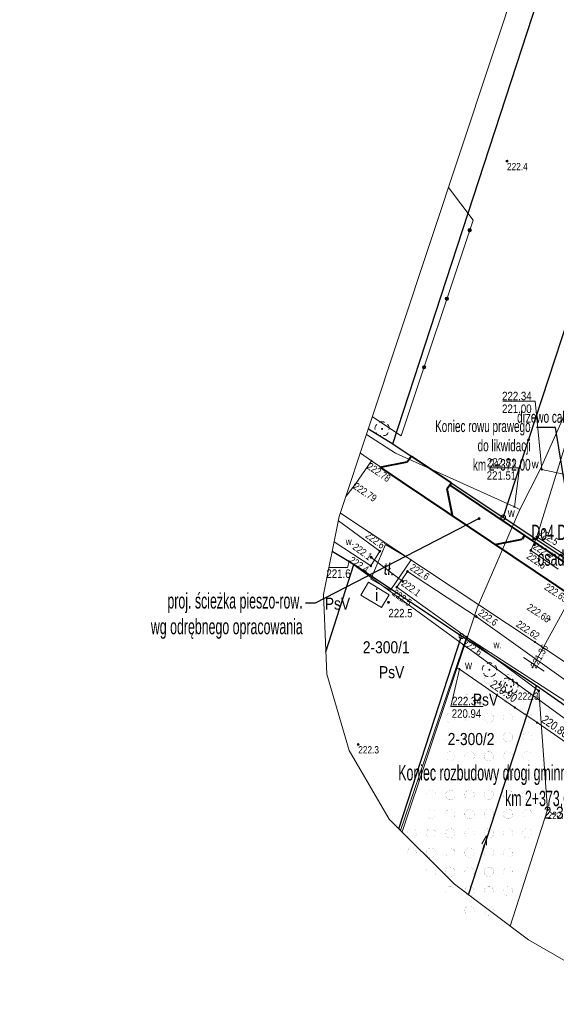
# Model space of a CAD drawing. Header units: metres. Extents: x 6599773 to 13199707, y 5688499 to 11377233.
# Tile 1 of 256: x 6599773 to 6599829, y 5688499 to 5688601. Entities that reach past the tile are written whole.
import ezdxf
from ezdxf import colors
from ezdxf.entities.mleader import LeaderData, LeaderLine
from ezdxf.enums import TextEntityAlignment as Align
from ezdxf.math import Vec2, Vec3

# ---------------------------------------------------------------- set-up
doc = ezdxf.new("R2010")
doc.units = ezdxf.units.M
doc.header["$MEASUREMENT"] = 0
for name, pattern in [('1', [0]), ('2_OTKJ', [2, 1.5, -0.5]), ('901', [0]), ('BGT', [0]), ('BTO', [0]), ('BUF', [0]), ('GUK', [2, 1.5, -0.5]), ('GUZ', [1, 0.5, -0.5]), ('KOU', [1.5, 1, -0.5]), ('UPT', [0]), ('UPW', [0])]:
    doc.linetypes.add(name, pattern=pattern)
doc.layers.get('0').update_dxf_attribs({"linetype": 'CONTINUOUS', "lineweight": 5})
for name, color, linetype, lineweight in [('_Dzialki', 140, '1', 30), ('_opis', 7, 'CONTINUOUS', 25), ('_opis do operatu wodn', 162, 'CONTINUOUS', 18), ('_opis drzewa', 7, 'BUF', 25), ('_opiskd', 14, 'CONTINUOUS', 15), ('_wg odrębnego opracowania', 200, 'BTO', 40), ('AS_podzial', 140, 'CONTINUOUS', 30), ('EBTPO_L_5', 7, '1', 9), ('EBTPO_T_1', 7, 'CONTINUOUS', 9), ('Kontury', 90, 'GUK', 5), ('Numery_dzialek', 140, 'CONTINUOUS', 30), ('Numery_uzytkow', 90, 'CONTINUOUS', 5), ('OTD_L_12', 7, 'CONTINUOUS', 5), ('OTK_E_T_4', 7, 'CONTINUOUS', 5), ('OTK_L_0', 7, '2_OTKJ', 5), ('OTK_L_5', 7, 'CONTINUOUS', 5), ('OTK_L_8', 7, 'CONTINUOUS', 5), ('OTR_T_0', 7, 'CONTINUOUS', 5), ('OTR_T_1', 7, 'CONTINUOUS', 5), ('OTZ_L_1', 7, 'CONTINUOUS', 5), ('OTZ_T_0', 7, 'CONTINUOUS', 13), ('Punkty', 7, 'CONTINUOUS', 9), ('SDROK_T_0', 252, 'CONTINUOUS', 5), ('SDRPK_L_1', 252, 'KOU', 5), ('SZOPO_L_0', 7, 'BGT', 9), ('SZWPW_T_1', 7, 'CONTINUOUS', 9), ('SZZPZ_T_0', 7, 'CONTINUOUS', 9), ('UTTOC_T_2', 30, 'CONTINUOUS', 9), ('UTTPOM_L_0', 30, 'UPT', 9), ('UWWOA_T_2', 5, 'CONTINUOUS', 9), ('UWWOA_T_7', 5, 'CONTINUOUS', 9), ('UWWOC_T_0', 5, 'CONTINUOUS', 9), ('UWWOC_T_2', 5, 'CONTINUOUS', 9), ('UWWPM_L_0', 5, 'UPW', 9), ('Uzytki', 90, 'GUZ', 9), ('WWRPP_T_0', 253, 'CONTINUOUS', 9)]:
    doc.layers.add(name, color=color, linetype=linetype, lineweight=lineweight)
doc.styles.add('opis drzewa', font='ARIALN.TTF', dxfattribs={"width": 0.7, "height": 1.6})
doc.styles.get("Standard").update_dxf_attribs({"font": 'ARIALN.TTF', "width": 0.75, "height": 1.2})
doc.styles.add('STYL_ARIAL', font='ARIALN.TTF', dxfattribs={"width": 0.75, "oblique": 0.1})

# ---------------------------------------------------------------- blocks, each defined once
blk = doc.blocks.new('_Dot')
at = {"color": 0, "linetype": 'ByBlock', "lineweight": -2}
blk.add_line((-0.5, 0), (-1, 0), dxfattribs=at)
at = {"color": 0, "linetype": 'ByBlock', "const_width": 0.5}
blk.add_lwpolyline([(-0.25, 0, 1), (0.25, 0, 1)], format="xyb", close=True, dxfattribs=at)
blk = doc.blocks.new('GRO')
at = {"linetype": 'Continuous'}
blk.add_circle((0, 0), 0.045, dxfattribs=at)
blk = doc.blocks.new('GRT')
at = {"linetype": 'Continuous'}
blk.add_circle((0, 0), 0.25, dxfattribs=at)
blk = doc.blocks.new('403')
at = {"color": 0}
blk.add_circle((0, 0), 0.05, dxfattribs=at)
blk = doc.blocks.new('801')
at = {"color": 0}
for radius in [0.1, 0.09, 0.08, 0.07, 0.06, 0.05, 0.04, 0.03, 0.02, 0.01]:
    blk.add_circle((0, 0), radius, dxfattribs=at)
blk = doc.blocks.new('KCI')
at = {"linetype": 'Continuous'}
for p, q in [((0, 0), (1.585, 0)), ((1.585, 0.25), (2.5, 0)), ((1.585, -0.25), (2.5, 0))]:
    blk.add_line(p, q, dxfattribs=at)
blk = doc.blocks.new('UGT')
at = {"linetype": 'Continuous'}
blk.add_circle((0, 0), 0.0625, dxfattribs=at)
blk = doc.blocks.new('621')
at = {"color": 0}
blk.add_circle((0, 0), 0.05, dxfattribs=at)
blk = doc.blocks.new('UGW')
at = {"linetype": 'Continuous'}
blk.add_circle((0, 0), 0.0625, dxfattribs=at)
blk = doc.blocks.new('UGE')
at = {"linetype": 'Continuous'}
blk.add_circle((0, 0), 0.0625, dxfattribs=at)
blk = doc.blocks.new('922')
at = {"layer": 'OTZ_T_0', "color": 0}
blk.add_circle((0, 0), 0.05, dxfattribs=at)
for centre, radius, start, end in [((-0.35, 0.1), 0.4, 119.84816, 203.51949), ((0, 0.35), 0.4, 50.114, 129.886), ((0.35, 0.1), 0.4, 336.88451, 60.15184), ((-0.2, -0.3), 0.4, 187.477, 278.47884), ((0.2, -0.275), 0.425, 262.64593, 349.62892)]:
    blk.add_arc(centre, radius, start, end, dxfattribs=at)
blk = doc.blocks.new('2_OTZK')
at = {"color": 7, "const_width": 0.005}
for points in [[(-0.64, 0.64), (-0.82, 0.53), (-1.02, 0.5), (-1.22, 0.55), (-1.39, 0.68), (-1.48, 0.87), (-1.49, 1.07), (-1.42, 1.27), (-1.27, 1.41), (-1.07, 1.49), (-0.87, 1.48), (-0.68, 1.38), (-0.55, 1.22), (-0.5, 1.02), (-0.53, 0.82), (-0.64, 0.64)], [(0.63, 0.66), (0.53, 0.84), (0.51, 1.05), (0.57, 1.25), (0.71, 1.4), (0.9, 1.48), (1.11, 1.48), (1.3, 1.4), (1.44, 1.25), (1.5, 1.05), (1.48, 0.84), (1.38, 0.66)], [(-1.37, -1.34), (-1.47, -1.15), (-1.49, -0.95), (-1.43, -0.75), (-1.29, -0.6), (-1.1, -0.52), (-0.89, -0.52), (-0.7, -0.6), (-0.57, -0.75), (-0.5, -0.95), (-0.52, -1.15), (-0.62, -1.34)], [(0.65, -0.65), (0.82, -0.54), (1.03, -0.51), (1.23, -0.56), (1.39, -0.69), (1.49, -0.88), (1.5, -1.08), (1.42, -1.28), (1.28, -1.42), (1.08, -1.5), (0.87, -1.49), (0.69, -1.39), (0.56, -1.23), (0.5, -1.03), (0.54, -0.83), (0.65, -0.65)]]:
    blk.add_lwpolyline(points, dxfattribs=at)

msp = doc.modelspace()

# ---------------------------------------------------------------- linework, layer by layer
at = {"linetype": '1'}
msp.add_lwpolyline([(6600055.68, 5689477.92), (6599986.53, 5689096.03), (6599985.74, 5689089.37), (6599806.46, 5688549.67), (6599804.83, 5688541.58), (6599805.17, 5688533.33), (6599807.49, 5688525.41), (6599811.64, 5688518.27), (6599818.42, 5688511.51), (6599826.1, 5688505.76), (6599833.26, 5688501.65), (6599841.19, 5688499.37), (6599849.44, 5688499.06), (6599857.53, 5688500.73)], dxfattribs=at)
at = {"layer": '_Dzialki'}
for points in [[(6599812.02, 5688557.21), (6599983.35, 5689081.7)], [(6599823.48, 5688549.57), (6599997.93, 5689081.83)], [(6599809.48, 5688558.76), (6599812.02, 5688557.21)], [(6599812.02, 5688557.21), (6599823.48, 5688549.57)], [(6599807.96, 5688544.7), (6599805.731, 5688546.054)], [(6599807.96, 5688544.7), (6599805.731, 5688546.054)], [(6599805.075, 5688535.643), (6599807.96, 5688544.7)], [(6599805.075, 5688535.643), (6599807.96, 5688544.7)], [(6599819.14, 5688537.26), (6599807.96, 5688544.7)], [(6599819.14, 5688537.26), (6599807.96, 5688544.7)], [(6599812.64, 5688517.273), (6599819.14, 5688537.26)], [(6599812.64, 5688517.273), (6599819.14, 5688537.26)], [(6599826.92, 5688532.09), (6599819.14, 5688537.26)], [(6599826.92, 5688532.09), (6599819.14, 5688537.26)], [(6599819.874, 5688510.422), (6599826.92, 5688532.09)], [(6599819.874, 5688510.422), (6599826.92, 5688532.09)], [(6599840.56, 5688522.61), (6599826.92, 5688532.09)], [(6599840.56, 5688522.61), (6599826.92, 5688532.09)]]:
    msp.add_lwpolyline(points, dxfattribs=at)
at = {"layer": '_wg odrębnego opracowania'}
for p, q in [((6599813.504, 5688555.334), (6599813.783, 5688555.746)), ((6599813.783, 5688555.746), (6599813.916, 5688555.946)), ((6599813.916, 5688555.946), (6599818.07, 5688553.168)), ((6599810.721, 5688554.794), (6599813.504, 5688555.334)), ((6599831.754, 5688540.66), (6599810.721, 5688554.794)), ((6599817.92, 5688552.943), (6599817.654, 5688552.545)), ((6599818.202, 5688549.767), (6599817.654, 5688552.545)), ((6599818.074, 5688553.174), (6599817.92, 5688552.943)), ((6599822.656, 5688546.778), (6599825.426, 5688547.322)), ((6599825.672, 5688547.689), (6599825.426, 5688547.322))]:
    msp.add_line(p, q, dxfattribs=at)
for points in [[(6599817.92, 5688552.943), (6599825.672, 5688547.689)], [(6599825.672, 5688547.689), (6599829.828, 5688544.91)]]:
    msp.add_lwpolyline(points, dxfattribs=at)
at = {"layer": 'AS_podzial'}
msp.add_lwpolyline([(6599831.01, 5688544.56), (6599823.48, 5688549.57)], dxfattribs=at)
at = {"layer": 'EBTPO_L_5', "color": 7}
for points in [[(6599808.7, 5688541.51), (6599809.48, 5688542.86)], [(6599809.48, 5688542.86), (6599811.63, 5688541.56)], [(6599810.84, 5688540.24), (6599808.7, 5688541.51)], [(6599811.63, 5688541.56), (6599810.84, 5688540.24)]]:
    msp.add_lwpolyline(points, dxfattribs=at)
at = {"layer": 'Kontury', "color": 3, "linetype": '1'}
msp.add_lwpolyline([(6599823.48, 5688549.57), (6599831.01, 5688544.56)], dxfattribs=at)
at = {"layer": 'OTD_L_12', "color": 7}
msp.add_lwpolyline([(6599825.568, 5688535.033), (6599827.711, 5688533.641)], dxfattribs=at)
at = {"layer": 'OTK_L_0', "color": 7, "linetype": '1'}
for points in [[(6599809.805, 5688555.463), (6599808.095, 5688552.987)], [(6599830.381, 5688541.518), (6599809.805, 5688555.463)], [(6599808.095, 5688552.987), (6599807.151, 5688551.751)], [(6599806.579, 5688550.028), (6599826.779, 5688536.641)], [(6599826.779, 5688536.641), (6599839.453, 5688528.171)]]:
    msp.add_lwpolyline(points, dxfattribs=at)
at = {"layer": 'OTK_L_5', "color": 7}
for points in [[(6599806.37, 5688549.225), (6599810.684, 5688546.065)], [(6599826.955, 5688547.581), (6599826.356, 5688546.16)], [(6599834.1, 5688542.95), (6599826.955, 5688547.581)], [(6599809.722, 5688544.552), (6599805.934, 5688547.058)], [(6599810.684, 5688546.065), (6599809.722, 5688544.552)], [(6599826.356, 5688546.16), (6599829.179, 5688544.226)], [(6599812.433, 5688542.335), (6599813.551, 5688543.978)], [(6599813.551, 5688543.978), (6599820.656, 5688539.298)], [(6599819.682, 5688537.151), (6599812.433, 5688542.335)], [(6599820.656, 5688539.298), (6599833.365, 5688530.232)], [(6599832.447, 5688528.898), (6599819.682, 5688537.151)]]:
    msp.add_lwpolyline(points, dxfattribs=at)
at = {"layer": 'OTK_L_8', "color": 7, "linetype": '1'}
for points in [[(6599809.774, 5688545.439), (6599813.071, 5688542.935)], [(6599831.544, 5688543.18), (6599826.521, 5688534.037)]]:
    msp.add_lwpolyline(points, dxfattribs=at)
at = {"layer": 'OTZ_L_1', "color": 7, "linetype": '1'}
for points in [[(6599826.955, 5688547.581), (6599838.105, 5688583.514)], [(6599834.1, 5688542.95), (6599826.955, 5688547.581)], [(6599812.83, 5688517.084), (6599819.682, 5688537.151)], [(6599819.682, 5688537.151), (6599827.158, 5688531.599)], [(6599827.158, 5688531.599), (6599828.088, 5688519.225)], [(6599828.088, 5688519.225), (6599824.196, 5688507.185)]]:
    msp.add_lwpolyline(points, dxfattribs=at)
at = {"layer": 'SDRPK_L_1', "color": 7, "linetype": '1'}
for points in [[(6599808.648, 5688556.258), (6599809.805, 5688555.463)], [(6599811.25, 5688546.77), (6599809.74, 5688543.19)], [(6599811.25, 5688546.77), (6599813.92, 5688545.19)], [(6599811.77, 5688542.02), (6599813.92, 5688545.19)], [(6599809.74, 5688543.19), (6599811.77, 5688542.02)]]:
    msp.add_lwpolyline(points, dxfattribs=at)
at = {"layer": 'SZOPO_L_0', "color": 7, "linetype": '901'}
for points in [[(6599820.34, 5688580.43), (6599817.806, 5688583.825)], [(6599812.89, 5688558.04), (6599820.34, 5688580.43)], [(6599809.901, 5688560.029), (6599812.89, 5688558.04)]]:
    msp.add_lwpolyline(points, dxfattribs=at)
at = {"layer": 'SZOPO_L_0', "color": 7}
for centre, radius in [((6599819.994, 5688579.389), 0.175), ((6599819.994, 5688579.389), 0.158), ((6599819.994, 5688579.389), 0.14), ((6599819.994, 5688579.389), 0.122), ((6599819.994, 5688579.389), 0.105), ((6599819.994, 5688579.389), 0.0875), ((6599819.994, 5688579.389), 0.07), ((6599819.994, 5688579.389), 0.0525), ((6599819.994, 5688579.389), 0.035), ((6599817.626, 5688572.273), 0.175), ((6599817.626, 5688572.273), 0.158), ((6599817.626, 5688572.273), 0.14), ((6599817.626, 5688572.273), 0.122), ((6599817.626, 5688572.273), 0.105), ((6599817.626, 5688572.273), 0.0875), ((6599817.626, 5688572.273), 0.07), ((6599817.626, 5688572.273), 0.0525), ((6599817.626, 5688572.273), 0.035), ((6599815.258, 5688565.156), 0.175), ((6599815.258, 5688565.156), 0.158), ((6599815.258, 5688565.156), 0.14), ((6599815.258, 5688565.156), 0.122), ((6599815.258, 5688565.156), 0.105), ((6599815.258, 5688565.156), 0.0875), ((6599815.258, 5688565.156), 0.07), ((6599815.258, 5688565.156), 0.0525), ((6599815.258, 5688565.156), 0.035)]:
    msp.add_circle(centre, radius, dxfattribs=at)
at = {"layer": 'UTTOC_T_2', "color": 30}
for points in [[(6599805.398, 5688544.4), (6599807.31, 5688544.4)], [(6599807.48, 5688545), (6599807.31, 5688544.4)]]:
    msp.add_lwpolyline(points, dxfattribs=at)
at = {"layer": 'UTTPOM_L_0', "color": 30}
for points in [[(6599805.737, 5688546.079), (6599807.48, 5688545)], [(6599807.48, 5688545), (6599831.83, 5688527.25)]]:
    msp.add_lwpolyline(points, dxfattribs=at)
at = {"layer": 'UWWOC_T_0', "color": 5}
for points in [[(6599823.436, 5688561.636), (6599826.791, 5688561.636)], [(6599827.49, 5688554.56), (6599826.791, 5688561.636)], [(6599821.989, 5688554.71), (6599825.149, 5688554.71)], [(6599824.63, 5688550.69), (6599825.149, 5688554.71)]]:
    msp.add_lwpolyline(points, dxfattribs=at)
at = {"layer": 'UWWOC_T_2', "color": 5}
for points in [[(6599818.93, 5688533.85), (6599818.032, 5688529.977)], [(6599818.032, 5688529.977), (6599821.387, 5688529.977)]]:
    msp.add_lwpolyline(points, dxfattribs=at)
at = {"layer": 'UWWPM_L_0', "color": 5}
for points in [[(6599827.35, 5688554.61), (6599842.93, 5688589.6)], [(6599809.289, 5688558.187), (6599812.29, 5688556.24)], [(6599812.29, 5688556.24), (6599824.63, 5688550.69)], [(6599825.2, 5688550.41), (6599827.35, 5688554.61)], [(6599827.49, 5688554.56), (6599827.35, 5688554.61)], [(6599827.49, 5688554.56), (6599839.37, 5688551.98)], [(6599825.2, 5688550.41), (6599820.78, 5688540.21)], [(6599824.63, 5688550.69), (6599825.2, 5688550.41)], [(6599820.78, 5688540.21), (6599812.971, 5688516.943)], [(6599818.93, 5688533.85), (6599818.67, 5688533.94)], [(6599824.69, 5688529.86), (6599818.93, 5688533.85)], [(6599826.99, 5688528.29), (6599824.69, 5688529.86)], [(6599843.68, 5688516.75), (6599826.99, 5688528.29)]]:
    msp.add_lwpolyline(points, dxfattribs=at)
at = {"layer": 'Uzytki', "color": 3, "linetype": '1'}
for points in [[(6599809.48, 5688558.76), (6599812.02, 5688557.21)], [(6599812.02, 5688557.21), (6599823.48, 5688549.57)], [(6599805.731, 5688546.054), (6599807.96, 5688544.7)], [(6599807.96, 5688544.7), (6599819.14, 5688537.26)], [(6599819.14, 5688537.26), (6599826.92, 5688532.09)], [(6599826.92, 5688532.09), (6599840.56, 5688522.61)]]:
    msp.add_lwpolyline(points, dxfattribs=at)

# ---------------------------------------------------------------- block references
at = {"layer": 'OTR_T_0', "color": 7, "rotation": 0.0008399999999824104}
for p in [(6599809.805, 5688555.463), (6599808.095, 5688552.987), (6599828.296, 5688538.985), (6599826.779, 5688536.641)]:
    msp.add_blockref('403', p, dxfattribs=at)
at = {"layer": 'OTR_T_0', "color": 7}
msp.add_blockref('403', (6599826.52, 5688534.04), dxfattribs=at)
at = {"layer": 'OTR_T_1', "color": 7, "rotation": 0.0008399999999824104}
for p in [(6599823.87, 5688586.55), (6599826.955, 5688547.581), (6599826.736, 5688546.748), (6599809.774, 5688545.439), (6599810.684, 5688546.065), (6599826.356, 5688546.16), (6599809.722, 5688544.552), (6599813.551, 5688543.978), (6599812.433, 5688542.335), (6599813.071, 5688542.935), (6599820.656, 5688539.298), (6599819.682, 5688537.151), (6599827.158, 5688531.599), (6599808.43, 5688526.03), (6599828.088, 5688519.225)]:
    msp.add_blockref('801', p, dxfattribs=at)
at = {"layer": 'OTZ_L_1', "color": 7}
for p in [(6599822.978, 5688531.804), (6599820.978, 5688529.804), (6599824.978, 5688529.804), (6599818.978, 5688527.804), (6599822.978, 5688527.804), (6599820.978, 5688525.804), (6599824.978, 5688525.804), (6599818.978, 5688523.804), (6599822.978, 5688523.804), (6599816.978, 5688521.804), (6599820.978, 5688521.804), (6599824.978, 5688521.804), (6599818.978, 5688519.804), (6599822.978, 5688519.804), (6599816.978, 5688517.804), (6599820.978, 5688517.804), (6599824.978, 5688517.804), (6599814.978, 5688515.804), (6599818.978, 5688515.804), (6599822.978, 5688515.804), (6599816.978, 5688513.804), (6599820.978, 5688513.804), (6599818.978, 5688511.804), (6599822.978, 5688511.804), (6599820.978, 5688509.804)]:
    msp.add_blockref('2_OTZK', p, dxfattribs=at)
at = {"layer": 'Punkty', "color": 7}
for name, p in [('GRO', (6599812.02, 5688557.21)), ('GRT', (6599823.48, 5688549.57)), ('GRO', (6599807.96, 5688544.7)), ('GRT', (6599819.14, 5688537.26)), ('GRO', (6599826.92, 5688532.09))]:
    msp.add_blockref(name, p, dxfattribs=at)
at = {"layer": 'SZWPW_T_1', "color": 7, "rotation": 73.48184}
msp.add_blockref('KCI', (6599821.04, 5688514.13), dxfattribs=at)
at = {"layer": 'SZZPZ_T_0', "color": 7}
for p in [(6599810.9, 5688558.76), (6599822.05, 5688533.78), (6599823.84, 5688532.16), (6599824.29, 5688532.03)]:
    msp.add_blockref('922', p, dxfattribs=at)
at = {"layer": 'UTTOC_T_2', "color": 30}
msp.add_blockref('UGT', (6599807.48, 5688545), dxfattribs=at)
at = {"layer": 'UWWOA_T_7', "color": 7}
for p, rotation in [((6599827.49, 5688554.56), 347.751), ((6599824.63, 5688550.69), 333.83959), ((6599818.93, 5688533.85), 336.43509)]:
    msp.add_blockref('621', p, dxfattribs=dict(at, rotation=rotation))
at = {"layer": 'UWWOC_T_0', "color": 5}
for p in [(6599827.49, 5688554.56), (6599824.63, 5688550.69), (6599824.69, 5688529.86), (6599826.99, 5688528.29)]:
    msp.add_blockref('UGW', p, dxfattribs=at)
at = {"layer": 'UWWOC_T_2', "color": 5, "rotation": 270.00063}
msp.add_blockref('UGE', (6599818.93, 5688533.85), dxfattribs=at)
at = {"layer": 'WWRPP_T_0', "color": 7}
msp.add_blockref('801', (6599811.56, 5688540.77), dxfattribs=at)

# ---------------------------------------------------------------- texts
at = {"layer": 'EBTPO_T_1', "color": 7, "style": 'STYL_ARIAL'}
msp.add_text('i', height=1.25, dxfattribs=at).set_placement((6599810.336, 5688541.52), align=Align.MIDDLE_CENTER)
at = {"layer": 'Numery_dzialek', "style": 'STYL_ARIAL'}
for s, p in [('2-300/1', (6599808.906, 5688536.73)), ('2-300/2', (6599817.712, 5688527.211)), ('2-301', (6599827.687, 5688519.571))]:
    msp.add_text(s, height=1.25, dxfattribs=at).set_placement(p, align=Align.TOP_LEFT)
at = {"layer": 'Numery_uzytkow', "color": 3, "style": 'STYL_ARIAL'}
for p in [(6599804.96, 5688539.64), (6599810.579, 5688532.523), (6599820.323, 5688529.681)]:
    msp.add_text('PsV', height=1.25, dxfattribs=at).set_placement(p, align=Align.BOTTOM_LEFT)
at = {"layer": 'OTK_E_T_4', "color": 7, "style": 'STYL_ARIAL'}
for p in [(6599807.56, 5688547.084), (6599822.899, 5688536.376)]:
    msp.add_text('w.', height=0.75, dxfattribs=at).set_placement(p, align=Align.MIDDLE_CENTER)
at = {"layer": 'OTR_T_0', "color": 7, "style": 'STYL_ARIAL'}
msp.add_text('222.78', height=0.75, rotation=325.9, dxfattribs=at).set_placement((6599809.7, 5688555.308), align=Align.TOP_LEFT)
for s, rotation, p in [('222.79', 325.9, (6599808.06, 5688552.935)), ('221.36', 61.0214, (6599826.575, 5688534.01))]:
    msp.add_text(s, height=0.75, rotation=rotation, dxfattribs=at).set_placement(p, align=Align.MIDDLE_LEFT)
msp.add_text('222.65', height=0.75, rotation=326.7, dxfattribs=at).set_placement((6599830.278, 5688541.361), align=Align.TOP_RIGHT)
msp.add_text('222.68', height=0.75, rotation=326.7, dxfattribs=at).set_placement((6599828.262, 5688538.933), align=Align.MIDDLE_RIGHT)
msp.add_text('222.62', height=0.75, rotation=326.2, dxfattribs=at).set_placement((6599826.802, 5688536.676), align=Align.BOTTOM_RIGHT)
at = {"layer": 'OTR_T_1', "color": 7, "style": 'STYL_ARIAL'}
for s, p in [('222.4', (6599823.87, 5688586.362)), ('222.3', (6599808.43, 5688525.843)), ('222.2', (6599828.088, 5688519.037))]:
    msp.add_text(s, height=0.75, dxfattribs=at).set_placement(p, align=Align.TOP_LEFT)
for s, rotation, p in [('222.5', 327.1, (6599826.978, 5688547.616)), ('222.6', 326.6, (6599813.574, 5688544.013)), ('222.6', 324.5, (6599820.68, 5688539.332))]:
    msp.add_text(s, height=0.75, rotation=rotation, dxfattribs=at).set_placement(p, align=Align.BOTTOM_LEFT)
msp.add_text('222.6', height=0.75, rotation=323.8, dxfattribs=at).set_placement((6599810.709, 5688546.099), align=Align.BOTTOM_RIGHT)
msp.add_text('222.1', height=0.75, rotation=323.8, dxfattribs=at).set_placement((6599809.737, 5688545.389), align=Align.MIDDLE_RIGHT)
for s, rotation, p in [('222.4', 327.1, (6599826.702, 5688546.696)), ('222.1', 324.4, (6599813.035, 5688542.884))]:
    msp.add_text(s, height=0.75, rotation=rotation, dxfattribs=at).set_placement(p, align=Align.MIDDLE_LEFT)
msp.add_text('222.4', height=0.75, rotation=326.5, dxfattribs=at).set_placement((6599809.618, 5688544.396), align=Align.TOP_RIGHT)
for s, rotation, p in [('222.6', 325.6, (6599826.25, 5688546.005)), ('222.5', 324.4, (6599812.324, 5688542.183)), ('222.6', 327.1, (6599819.58, 5688536.994))]:
    msp.add_text(s, height=0.75, rotation=rotation, dxfattribs=at).set_placement(p, align=Align.TOP_LEFT)
msp.add_text('222.3', height=0.75, dxfattribs=at).set_placement((6599827.158, 5688531.412), align=Align.TOP_RIGHT)
at = {"layer": 'SDROK_T_0', "color": 7, "style": 'STYL_ARIAL'}
msp.add_text('tł.', height=1.25, rotation=354.04, dxfattribs=at).set_placement((6599811.639, 5688544.226), align=Align.MIDDLE_CENTER)
at = {"layer": 'UTTOC_T_2', "color": 30, "style": 'STYL_ARIAL'}
msp.add_text('221.6', height=0.875, dxfattribs=at).set_placement((6599807.636, 5688544.186), align=Align.TOP_RIGHT)
at = {"layer": 'UWWOA_T_2', "color": 7, "style": 'STYL_ARIAL'}
for p in [(6599827.155, 5688554.418), (6599824.676, 5688549.374), (6599820.236, 5688533.564)]:
    msp.add_text('w', height=0.875, dxfattribs=at).set_placement(p, align=Align.BOTTOM_RIGHT)
at = {"layer": 'UWWOC_T_0', "color": 5, "style": 'STYL_ARIAL'}
for s, p in [('222.34', (6599823.36, 5688562.618)), ('221.00', (6599823.356, 5688561.295)), ('222.81', (6599821.786, 5688555.72)), ('221.51', (6599821.763, 5688554.366))]:
    msp.add_text(s, height=0.875, dxfattribs=at).set_placement(p, align=Align.TOP_LEFT)
for s, rotation, p in [('220.90', 325.2528, (6599821.886, 5688531.864)), ('220.86', 325.2067, (6599827.221, 5688528.189))]:
    msp.add_text(s, height=0.875, rotation=rotation, dxfattribs=at).set_placement(p, align=Align.BOTTOM_LEFT)
at = {"layer": 'UWWOC_T_2', "color": 5, "style": 'STYL_ARIAL'}
for s, p in [('222.34', (6599818.174, 5688530.971)), ('220.94', (6599818.131, 5688529.663))]:
    msp.add_text(s, height=0.875, dxfattribs=at).set_placement(p, align=Align.TOP_LEFT)
at = {"layer": 'WWRPP_T_0', "color": 7, "style": 'STYL_ARIAL'}
msp.add_text('222.5', height=0.875, dxfattribs=at).set_placement((6599811.56, 5688538.949), align=Align.BOTTOM_LEFT)

# ---------------------------------------------------------------- leaders
at = {"layer": '_opis'}
ml = msp.add_multileader_mtext('Standard', dxfattribs=at)
ml.set_content('proj. ścieżka pieszo-row.\\Pwg odrębnego opracowania', color=256, style='opis drzewa')
ml.set_leader_properties()
ml.set_arrow_properties(name='DOT')
ml.build(insert=Vec2(0, 0))
ml.multileader.update_dxf_attribs({"dogleg_length": 1, "arrow_head_size": 0.3})
ctx = ml.context
ctx.base_point, ctx.char_height, ctx.arrow_head_size, ctx.landing_gap_size, ctx.plane_origin = Vec3(6599786.663, 5688540.694), 1.6, 0.3, 0.3, Vec3(6599802.058, 5688519.845)
ctx.text_align_type = 2
notes = []
notes.append((ctx, [(1, (1, 1, 0), (6599803.968, 5688540.694), (-1, 0), 1, [(0, [(6599820.969, 5688549.457)], 0, [])])]))
ctx.mtext.insert, ctx.mtext.rotation, ctx.mtext.alignment, ctx.mtext.flow_direction = Vec3(6599802.668, 5688541.729), -4.6600291, 3, 5
ml = msp.add_multileader_mtext('Standard', dxfattribs=at)
ml.set_content('Koniec rozbudowy drogi gminnej\\Pkm 2+373,63', color=256, style='opis drzewa')
ml.set_leader_properties()
ml.set_arrow_properties(name='DOT')
ml.build(insert=Vec2(0, 0))
ml.multileader.update_dxf_attribs({"dogleg_length": 1, "arrow_head_size": 0.3})
ctx = ml.context
ctx.base_point, ctx.char_height, ctx.arrow_head_size, ctx.landing_gap_size, ctx.plane_origin = Vec3(6599812.466, 5688522.934), 1.6, 0.3, 0.3, Vec3(6599812.711, 5688511.835)
ctx.text_align_type = 2
notes.append((ctx, [(1, (1, 1, 0), (6599832.423, 5688522.934), (-1, 0), 1, [(0, [(6599841.95, 5688533.911)], 0, [])])]))
ctx.mtext.insert, ctx.mtext.rotation, ctx.mtext.alignment, ctx.mtext.flow_direction = Vec3(6599831.123, 5688523.892), -4.6600291, 3, 5
ml = msp.add_multileader_mtext('Standard', dxfattribs=at)
ml.set_content('proj. ścieżka pieszo-row.\\Pwg odrębnego opracowania', color=256, style='opis drzewa')
ml.set_leader_properties()
ml.set_arrow_properties(name='DOT')
ml.build(insert=Vec2(0, 0))
ml.multileader.update_dxf_attribs({"dogleg_length": 1, "arrow_head_size": 0.3})
ctx = ml.context
ctx.base_point, ctx.char_height, ctx.arrow_head_size, ctx.landing_gap_size, ctx.plane_origin = Vec3(6599840.11, 5688517.79), 1.6, 0.3, 0.3, Vec3(6599833.37, 5688496.123)
ctx.text_align_type = 2
notes.append((ctx, [(1, (1, 1, 0), (6599857.415, 5688517.79), (-1, 0), 1, [(0, [(6599859.391, 5688523.341)], 0, [])])]))
ctx.mtext.insert, ctx.mtext.rotation, ctx.mtext.alignment, ctx.mtext.flow_direction = Vec3(6599856.115, 5688518.825), -4.6600291, 3, 5
at = {"layer": '_opis do operatu wodn'}
ml = msp.add_multileader_mtext('Standard', dxfattribs=at)
ml.set_content('Koniec rowu prawego\\Pdo likwidacji\\Pkm 2+372,00', color=256)
ml.set_leader_properties()
ml.set_arrow_properties(name='DOT')
ml.build(insert=Vec2(0, 0))
ml.multileader.update_dxf_attribs({"dogleg_length": 2, "arrow_head_size": 0.3})
ctx = ml.context
ctx.base_point, ctx.char_height, ctx.arrow_head_size, ctx.landing_gap_size, ctx.plane_origin = Vec3(6599815.921, 5688558.924), 1.2, 0.3, 0.6, Vec3(6599831.308, 5688544.248)
ctx.text_align_type, ctx.attachment_type = 2, 2
notes.append((ctx, [(0, (1, 1, 0), (6599828.919, 5688558.924), (-1, 0), 2, [(0, [(6599831.308, 5688544.248)], 0, [])])]))
ctx.mtext.insert, ctx.mtext.rotation, ctx.mtext.alignment, ctx.mtext.flow_direction = Vec3(6599826.319, 5688559.643), -4.6600291, 3, 5
at = {"layer": '_opis drzewa'}
ml = msp.add_multileader_mtext('Standard', dxfattribs=at)
ml.set_content('drzewo całkowicie suche\\P(obw. 72 cm)', color=256)
ml.set_leader_properties()
ml.set_arrow_properties(name='DOT')
ml.build(insert=Vec2(0, 0))
ml.multileader.update_dxf_attribs({"dogleg_length": 2, "arrow_head_size": 0.3})
ctx = ml.context
ctx.base_point, ctx.char_height, ctx.arrow_head_size, ctx.landing_gap_size, ctx.plane_origin = Vec3(6599824.394, 5688559.826), 1.2, 0.3, 0.6, Vec3(6599845.139, 5688556.842)
ctx.text_align_type, ctx.attachment_type = 2, 2
notes.append((ctx, [(0, (1, 1, 0), (6599838.861, 5688559.826), (-1, 0), 2, [(0, [(6599845.139, 5688556.842)], 0, [])])]))
ctx.mtext.insert, ctx.mtext.rotation, ctx.mtext.alignment, ctx.mtext.flow_direction = Vec3(6599836.261, 5688560.603), -4.6600291, 3, 5
at = {"layer": '_opiskd'}
ml = msp.add_multileader_mtext('Standard', dxfattribs=at)
ml.set_content('D8 DN1500', color=256, style='opis drzewa')
ml.set_leader_properties()
ml.set_arrow_properties(name='DOT')
ml.build(insert=Vec2(0, 0))
ml.multileader.update_dxf_attribs({"dogleg_length": 1, "arrow_head_size": 0.3})
ctx = ml.context
ctx.base_point, ctx.char_height, ctx.arrow_head_size, ctx.landing_gap_size, ctx.plane_origin = Vec3(6599830.008, 5688549.77), 1.6, 0.3, 0.3, Vec3(6599846.425, 5688547.159)
ctx.text_align_type = 2
notes.append((ctx, [(0, (1, 1, 0), (6599838.151, 5688549.77), (-1, 0), 1, [(0, [(6599836.07, 5688542.71)], 0, [])])]))
ctx.mtext.insert, ctx.mtext.rotation, ctx.mtext.alignment, ctx.mtext.flow_direction = Vec3(6599836.851, 5688550.583), -4.6600291, 3, 5
ml = msp.add_multileader_mtext('Standard', dxfattribs=at)
ml.set_content('Do4 DN1500\\Posadnikowa', color=256, style='opis drzewa')
ml.set_leader_properties()
ml.set_arrow_properties(name='DOT')
ml.build(insert=Vec2(0, 0))
ml.multileader.update_dxf_attribs({"dogleg_length": 1, "arrow_head_size": 0.3})
ctx = ml.context
ctx.base_point, ctx.char_height, ctx.arrow_head_size, ctx.landing_gap_size, ctx.plane_origin = Vec3(6599826.257, 5688548.021), 1.6, 0.3, 0.3, Vec3(6599843.426, 5688545.411)
ctx.text_align_type = 2
notes.append((ctx, [(0, (1, 1, 0), (6599835.113, 5688548.021), (-1, 0), 1, [(0, [(6599831.965, 5688543.832)], 0, [])])]))
ctx.mtext.insert, ctx.mtext.rotation, ctx.mtext.alignment, ctx.mtext.flow_direction = Vec3(6599833.813, 5688548.835), -4.6600291, 3, 5
for ctx, leaders in notes:
    for number, flags, end, landing, length, lines in leaders:
        leader = LeaderData()
        leader.index, (leader.has_last_leader_line, leader.has_dogleg_vector, leader.attachment_direction) = number, flags
        leader.last_leader_point, leader.dogleg_vector, leader.dogleg_length = Vec3(end), Vec3(landing), length
        for number, points, colour, breaks in lines:
            line = LeaderLine()
            line.index, line.vertices, line.color, line.breaks = number, Vec3.list(points), colors.encode_raw_color(colour), breaks
            leader.lines.append(line)
        ctx.leaders.append(leader)

doc.saveas('drawing.dxf')
